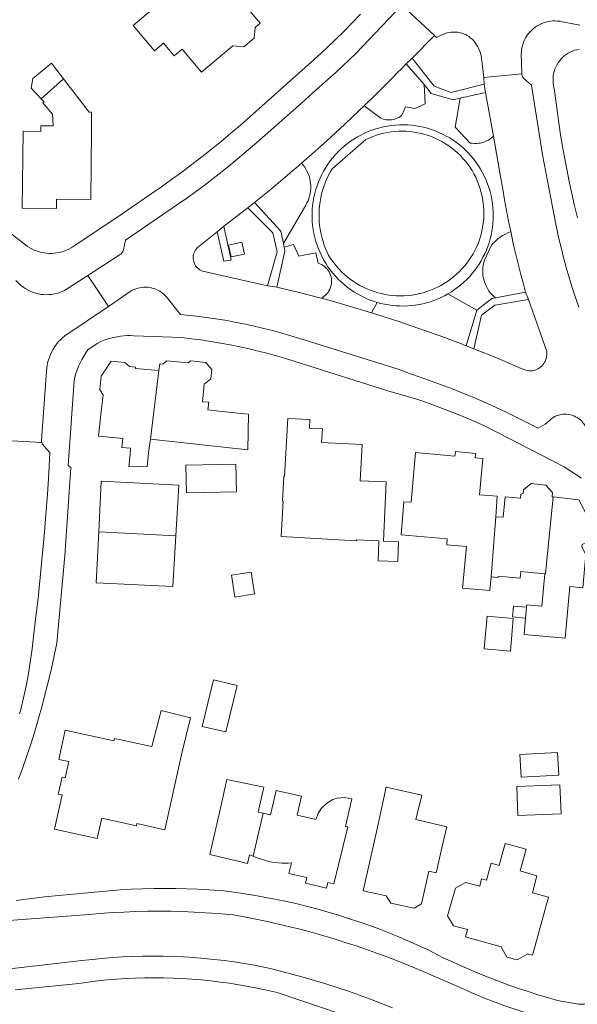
# Model space of a CAD drawing. Header units: metres. Extents: x 89888 to 94270, y 464165 to 468904.
# Tile 107 of 256: x 92088 to 92162, y 466032 to 466162. Entities that reach past the tile are written whole.
import ezdxf

# ---------------------------------------------------------------- set-up
doc = ezdxf.new("R2010")
doc.units = ezdxf.units.M
for name, color, linetype, lineweight in [('B_BEBOUWINGSGRENS_0', 251, 'CONTINUOUS', 13), ('B_TUSSENMUUR_0', 251, 'CONTINUOUS', 13), ('T_CULTUURGRENS_0', 251, 'CONTINUOUS', 13), ('V_WEGGRENS_0', 251, 'CONTINUOUS', 13), ('W_WATERGRENS_0', 251, 'CONTINUOUS', 13)]:
    doc.layers.add(name, color=color, linetype=linetype, lineweight=lineweight)

msp = doc.modelspace()

# ---------------------------------------------------------------- linework, layer by layer
at = {"layer": 'B_BEBOUWINGSGRENS_0'}
for p, q in [((92108.79, 466093.95), (92109.2, 466100.67)), ((92110.2, 466099.63), (92116.83, 466099.79)), ((92153.48, 466082.99), (92150.02, 466083.3)), ((92112.31, 466068.72), (92115.41, 466067.97)), ((92154.36, 466064.97), (92154.54, 466061.97)), ((92159.66, 466060.97), (92153.94, 466060.76)), ((92156.05, 466038.4), (92156.36, 466039.53))]:
    msp.add_line(p, q, dxfattribs=at)
for points in [[(92105.39, 466163.45), (92103.14, 466161.55), (92105.97, 466158.19), (92107.16, 466159.19), (92108.58, 466157.51), (92109.65, 466158.41), (92112.22, 466155.35), (92116.35, 466158.83), (92117.82, 466158.71), (92119.17, 466159.85), (92119.29, 466161.29), (92119.95, 466161.85), (92117.29, 466165.02)], [(92093.94, 466154.45), (92092.35, 466156.53), (92089.87, 466154.52), (92089.66, 466153.24), (92090.98, 466151.81)], [(92097.63, 466147.53), (92097.63, 466150.04), (92097.32, 466150.04), (92093.94, 466154.45)], [(92090.98, 466151.81), (92091.35, 466151.42), (92091.21, 466151.31), (92092.48, 466149.78), (92092.55, 466148.23), (92090.93, 466148.25), (92090.94, 466147.51), (92088.58, 466147.54), (92088.46, 466137.35), (92092.99, 466137.3), (92093, 466138.54), (92097.53, 466138.49), (92097.63, 466147.53)], [(92115.79, 466132.45), (92116.13, 466130.89), (92117.89, 466131.27), (92117.55, 466132.83), (92115.79, 466132.45)], [(92106.56, 466115.85), (92103.47, 466116.13), (92103.48, 466116.28), (92102.69, 466116.36), (92102.03, 466116.9), (92100.24, 466117.09), (92098.93, 466115.11), (92098.74, 466113.33), (92099.16, 466112.58), (92098.93, 466110.44), (92098.58, 466107.16), (92101.78, 466106.82), (92101.65, 466105.66), (92102.82, 466105.55), (92102.74, 466104.7), (92102.57, 466103.09), (92104.99, 466103.12)], [(92117.08, 466110.21), (92114.48, 466110.48), (92113.04, 466110.63), (92113.18, 466111.65), (92112.34, 466111.7), (92112.55, 466114.03), (92113.44, 466114.76), (92113.55, 466115.98), (92112.78, 466116.92), (92110.77, 466117.11), (92110.45, 466116.84), (92107.59, 466117.11), (92107.09, 466116.7), (92106.67, 466116.74), (92106.56, 466115.85)], [(92105.45, 466106.77), (92118.35, 466105.35), (92118.41, 466110.08), (92117.08, 466110.21)], [(92133.47, 466106.03), (92128.1, 466106.33), (92128.21, 466108.12), (92126.51, 466108.22), (92126.57, 466109.34), (92123.64, 466109.5), (92123.21, 466101.83), (92123.11, 466101.84), (92122.92, 466098.54), (92123.02, 466098.54), (92122.76, 466093.85)], [(92104.99, 466103.12), (92105.22, 466105.29), (92105.45, 466106.77)], [(92122.76, 466093.85), (92132.74, 466093.29), (92132.75, 466093.4), (92135.7, 466093.28), (92135.59, 466090.66), (92138.2, 466090.55), (92138.31, 466093.15), (92136.31, 466093.23), (92136.64, 466101.1), (92133.23, 466101.25), (92133.47, 466106.03)], [(92151.18, 466096.48), (92151.37, 466099.2), (92149.03, 466099.36), (92149.45, 466104.18), (92148.46, 466104.27), (92148.51, 466104.86), (92145.82, 466105.1), (92145.77, 466104.51), (92140.54, 466104.97), (92139.96, 466098.39), (92139.01, 466098.47), (92138.63, 466094.09), (92144.75, 466093.55)], [(92116.83, 466099.79), (92116.75, 466103.45), (92110.11, 466103.29), (92110.2, 466099.63)], [(92109.2, 466100.67), (92098.93, 466101.18), (92098.6, 466094.46)], [(92158.77, 466099.12), (92158.65, 466099.13), (92158.7, 466099.7), (92157.79, 466100.68), (92155.86, 466100.86), (92154.85, 466100.05), (92154.8, 466099.54), (92154.51, 466099.46), (92154.46, 466098.94), (92152.41, 466099.13), (92152.17, 466096.41), (92151.18, 466096.48)], [(92155.11, 466083.06), (92154.91, 466080.88), (92160.34, 466080.4), (92160.96, 466087.23), (92162.71, 466087.07), (92163.1, 466091.47), (92162.57, 466092.49), (92162.6, 466092.82), (92163.93, 466093.51), (92164.17, 466096.18), (92163, 466097.11), (92162.16, 466098.73), (92158.77, 466099.12)], [(92098.6, 466094.46), (92098.26, 466087.73), (92108.39, 466087.22), (92108.79, 466093.95)], [(92144.75, 466093.55), (92144.68, 466092.76), (92147.28, 466092.53), (92146.78, 466087.02), (92150.39, 466086.71), (92150.57, 466088.51)], [(92116.63, 466085.84), (92119.23, 466086.25), (92118.78, 466089.14), (92116.18, 466088.73), (92116.63, 466085.84)], [(92150.57, 466088.51), (92151.45, 466088.44), (92151.47, 466088.62), (92154.41, 466088.36), (92154.49, 466089.21), (92157.67, 466088.92)], [(92157.67, 466088.92), (92157.29, 466084.63), (92155.27, 466084.81), (92155.24, 466084.49)], [(92155.24, 466084.49), (92153.52, 466084.64), (92153.39, 466083.21), (92155.11, 466083.06)], [(92150.02, 466083.3), (92149.64, 466078.99), (92153.1, 466078.68), (92153.48, 466082.99)], [(92115.41, 466067.97), (92116.91, 466074.14), (92113.81, 466074.89), (92112.31, 466068.72)], [(92109.58, 466065.18), (92110.73, 466069.83), (92106.86, 466070.83), (92105.62, 466066.05), (92100.68, 466067.13), (92100.61, 466066.82), (92094.17, 466068.23), (92093.32, 466064.34), (92094.64, 466064.05), (92094.17, 466061.9), (92093.73, 466062), (92093.24, 466059.75), (92093.73, 466059.64), (92092.74, 466055.1), (92098.4, 466053.86), (92098.99, 466056.55), (92103.58, 466055.54), (92103.64, 466055.84), (92107.35, 466055.02), (92109.58, 466065.18)], [(92154.54, 466061.97), (92159.52, 466062.27), (92159.34, 466065.26), (92154.36, 466064.97)], [(92120.36, 466057.22), (92119.72, 466057.35), (92120.45, 466060.67), (92115.56, 466061.67), (92114.63, 466057.49), (92113.29, 466051.73), (92117.78, 466050.68), (92118.29, 466050.56), (92118.55, 466051.71), (92119.03, 466051.52)], [(92144.06, 466052.81), (92144.7, 466055.42), (92140.58, 466056.37), (92141.37, 466059.62), (92136.67, 466060.66), (92135.37, 466054.75), (92133.63, 466046.95)], [(92153.94, 466060.76), (92154.09, 466056.93), (92159.81, 466057.15), (92159.66, 466060.97)], [(92119.03, 466051.52), (92119.2, 466051.45), (92119.86, 466051.22), (92120.27, 466051.07), (92120.68, 466050.94), (92121.1, 466050.83), (92121.52, 466050.75), (92121.95, 466050.68), (92122.38, 466050.63), (92122.82, 466050.61), (92123.25, 466050.6), (92123.68, 466050.62), (92124.11, 466050.66), (92123.75, 466049.25), (92126.13, 466048.69), (92125.96, 466047.96), (92128.75, 466047.28), (92128.93, 466048.04), (92129.72, 466047.86), (92131.59, 466055.4), (92131.25, 466055.47), (92132.11, 466059.13), (92131.15, 466059.28), (92130.16, 466059.22), (92129.61, 466059.02), (92128.79, 466058.55), (92128.04, 466057.82), (92127.64, 466057.17), (92127.34, 466056.39), (92124.85, 466056.97), (92125.43, 466059.46), (92122.11, 466060.23), (92121.5, 466057.75), (92121.33, 466057.02), (92120.36, 466057.22)], [(92133.63, 466046.95), (92136.65, 466046.27), (92137.26, 466045.31), (92140.38, 466044.62), (92141.34, 466045.22), (92142.3, 466049.52), (92143.27, 466049.3), (92144.06, 466052.81)], [(92155.19, 466052.47), (92152.4, 466053.22), (92151.62, 466050.31), (92150.55, 466050.6), (92149.94, 466048.35), (92149.3, 466048.53), (92149.04, 466047.56), (92147.17, 466048.06), (92145.83, 466047.31), (92144.8, 466043.64), (92145.59, 466042.29), (92147.41, 466041.8), (92147.15, 466040.84), (92151.9, 466039.53)], [(92156.36, 466039.53), (92158.15, 466046.11), (92156.02, 466046.69), (92156.63, 466048.94), (92154.38, 466049.57), (92155.19, 466052.47)], [(92151.9, 466039.53), (92151.95, 466039.52), (92151.93, 466039.41), (92152.64, 466038.17), (92154.02, 466037.78), (92155.28, 466038.49), (92155.31, 466038.59), (92156.05, 466038.4)]]:
    msp.add_lwpolyline(points, dxfattribs=at)
at = {"layer": 'B_TUSSENMUUR_0'}
for p, q in [((92090.98, 466151.81), (92093.94, 466154.45)), ((92106.56, 466115.85), (92105.45, 466106.77)), ((92151.18, 466096.48), (92150.57, 466088.51)), ((92108.79, 466093.95), (92098.6, 466094.46)), ((92155.11, 466083.06), (92155.24, 466084.49)), ((92119.03, 466051.52), (92120.36, 466057.22))]:
    msp.add_line(p, q, dxfattribs=at)
msp.add_lwpolyline([(92157.67, 466088.92), (92157.77, 466088.91), (92158.77, 466099.12)], dxfattribs=at)
at = {"layer": 'T_CULTUURGRENS_0'}
for p, q in [((92148.67, 466123.85), (92144.84, 466125.99)), ((92135.45, 466124.87), (92134.73, 466123.48))]:
    msp.add_line(p, q, dxfattribs=at)
for points in [[(92133.76, 466150.9), (92135.93, 466149.26), (92136.16, 466149.17), (92136.4, 466149.09), (92136.65, 466149.05), (92136.9, 466149.02), (92137.15, 466149.02), (92137.39, 466149.04), (92137.64, 466149.09), (92137.88, 466149.16), (92138.11, 466149.25), (92138.33, 466149.36), (92138.54, 466149.49), (92138.74, 466149.65), (92139.22, 466150.75), (92140.47, 466150.54), (92141.82, 466151.14), (92141.7, 466153.72)], [(92146.46, 466151.92), (92145.79, 466148.05), (92147.79, 466145.97), (92148.06, 466145.93), (92148.34, 466145.91), (92148.62, 466145.91), (92148.89, 466145.93), (92149.17, 466145.97), (92149.44, 466146.04), (92149.7, 466146.13), (92149.95, 466146.24), (92150.2, 466146.37), (92150.43, 466146.52), (92150.65, 466146.69), (92150.86, 466146.88)], [(92135.45, 466124.87), (92135, 466125.01), (92134.55, 466125.17), (92134.11, 466125.35), (92133.68, 466125.55), (92133.26, 466125.76), (92132.84, 466125.99), (92132.38, 466126.27), (92131.94, 466126.56), (92131.51, 466126.88), (92131.09, 466127.22), (92130.69, 466127.57), (92130.31, 466127.94), (92129.94, 466128.33), (92129.59, 466128.73), (92129.26, 466129.16), (92128.95, 466129.59), (92128.65, 466130.04), (92128.38, 466130.5), (92128.13, 466130.97), (92127.9, 466131.45), (92127.69, 466131.94), (92127.5, 466132.44), (92127.34, 466132.95), (92127.2, 466133.47), (92127.08, 466133.99), (92126.99, 466134.52), (92126.91, 466135.05), (92126.87, 466135.58), (92126.84, 466136.11), (92126.84, 466136.65), (92126.87, 466137.18), (92126.91, 466137.71), (92126.99, 466138.24), (92127.08, 466138.77), (92127.2, 466139.29), (92127.34, 466139.81), (92127.5, 466140.32), (92127.69, 466140.82), (92127.9, 466141.31), (92128.13, 466141.79), (92128.38, 466142.26), (92128.65, 466142.72), (92128.95, 466143.17), (92129.26, 466143.6), (92129.59, 466144.03), (92129.94, 466144.43), (92130.31, 466144.82), (92130.69, 466145.19), (92131.09, 466145.54), (92131.51, 466145.88), (92131.94, 466146.2), (92132.38, 466146.49), (92132.84, 466146.77), (92133.31, 466147.03), (92133.79, 466147.27), (92134.28, 466147.48), (92134.78, 466147.67), (92135.28, 466147.84), (92135.8, 466147.99), (92136.32, 466148.11), (92136.84, 466148.21), (92137.37, 466148.29), (92137.9, 466148.34), (92138.44, 466148.37), (92138.97, 466148.38), (92139.51, 466148.36), (92140.04, 466148.32), (92140.57, 466148.25), (92141.1, 466148.16), (92141.62, 466148.05), (92142.14, 466147.92), (92142.65, 466147.76), (92143.15, 466147.58), (92143.65, 466147.38), (92144.13, 466147.15), (92144.61, 466146.9), (92145.07, 466146.64), (92145.52, 466146.35), (92145.96, 466146.04), (92146.38, 466145.71), (92146.79, 466145.37), (92147.18, 466145.01), (92147.56, 466144.63), (92147.92, 466144.23), (92148.26, 466143.82), (92148.58, 466143.39), (92148.88, 466142.95), (92149.16, 466142.49), (92149.43, 466142.03), (92149.67, 466141.55), (92149.89, 466141.07), (92150.08, 466140.57), (92150.26, 466140.06), (92150.41, 466139.55), (92150.54, 466139.03), (92150.65, 466138.51), (92150.73, 466137.98), (92150.79, 466137.45), (92150.83, 466136.91), (92150.84, 466136.38), (92150.83, 466135.86), (92150.79, 466135.33), (92150.74, 466134.81), (92150.66, 466134.3), (92150.55, 466133.78), (92150.43, 466133.27), (92150.28, 466132.77), (92150.12, 466132.28), (92149.93, 466131.79), (92149.71, 466131.31), (92149.48, 466130.84), (92149.23, 466130.38), (92148.96, 466129.93), (92148.67, 466129.5), (92148.36, 466129.08), (92148.03, 466128.67), (92147.69, 466128.27), (92147.32, 466127.9), (92146.95, 466127.53), (92146.55, 466127.19), (92146.14, 466126.86), (92145.72, 466126.55), (92145.29, 466126.26), (92144.84, 466125.99)], [(92125.46, 466143.31), (92125.67, 466143.05), (92125.87, 466142.78), (92126.04, 466142.5), (92126.19, 466142.2), (92126.32, 466141.9), (92126.44, 466141.59), (92126.53, 466141.27), (92126.59, 466140.94), (92126.64, 466140.61), (92126.66, 466140.28), (92126.66, 466139.95), (92126.63, 466139.61), (92126.58, 466139.28), (92126.51, 466138.96), (92126.42, 466138.64), (92126.31, 466138.33), (92126.17, 466138.03), (92126.01, 466137.73), (92123.04, 466132.67)], [(92153.15, 466134.24), (92152.79, 466134.09), (92152.44, 466133.91), (92152.1, 466133.71), (92151.77, 466133.49), (92151.46, 466133.26), (92151.16, 466133), (92150.88, 466132.73), (92150.61, 466132.45), (92149.69, 466130.44), (92149.6, 466130.13), (92149.52, 466129.82), (92149.48, 466129.49), (92149.46, 466129.17), (92149.45, 466128.85), (92149.48, 466128.52), (92149.52, 466128.2), (92149.59, 466127.88), (92149.68, 466127.57), (92149.79, 466127.27), (92149.93, 466126.97), (92150.08, 466126.69), (92150.26, 466126.41), (92150.45, 466126.15), (92150.66, 466125.91), (92150.89, 466125.68), (92151.13, 466125.46)], [(92123.14, 466132.17), (92124.38, 466132.53), (92125.11, 466130.97), (92127.35, 466131.43), (92127.66, 466130.07), (92127.88, 466129.99), (92128.1, 466129.89), (92128.3, 466129.76), (92128.49, 466129.62), (92128.67, 466129.46), (92128.83, 466129.28), (92128.98, 466129.1), (92129.1, 466128.89), (92129.21, 466128.68), (92129.29, 466128.46), (92129.36, 466128.23), (92129.4, 466127.99), (92129.42, 466127.76), (92129.42, 466127.52), (92129.4, 466127.28), (92129.35, 466127.05), (92129.28, 466126.82), (92129.19, 466126.6), (92129.08, 466126.39), (92128.96, 466126.19), (92128.81, 466126), (92128.64, 466125.83), (92128.46, 466125.67), (92128.27, 466125.53), (92128.07, 466125.41)], [(92144.84, 466125.99), (92144.39, 466125.74), (92143.93, 466125.52), (92143.46, 466125.31), (92142.99, 466125.12), (92142.51, 466124.95), (92142.02, 466124.81), (92141.52, 466124.68), (92141.02, 466124.58), (92140.51, 466124.5), (92140.01, 466124.44), (92139.5, 466124.4), (92138.99, 466124.38), (92138.48, 466124.39), (92137.96, 466124.41), (92137.46, 466124.46), (92136.95, 466124.53), (92136.45, 466124.62), (92135.95, 466124.73), (92135.45, 466124.87)]]:
    msp.add_lwpolyline(points, dxfattribs=at)
at = {"layer": 'V_WEGGRENS_0'}
for p, q in [((92138.72, 466164.21), (92143.04, 466160.21)), ((92140.09, 466157.22), (92143.04, 466160.21)), ((92140.09, 466157.22), (92139.32, 466156.46)), ((92139.32, 466156.46), (92141.7, 466153.72)), ((92154.62, 466155.15), (92149.59, 466154.65)), ((92149.59, 466154.65), (92149.65, 466153.75)), ((92149.65, 466153.75), (92149.82, 466152.68)), ((92146.46, 466151.92), (92149.82, 466152.68)), ((92119.24, 466138.11), (92118.34, 466137.4)), ((92122.72, 466134.3), (92119.24, 466138.11)), ((92115.16, 466134.94), (92118.34, 466137.4)), ((92115.16, 466134.94), (92114.26, 466134.23)), ((92123.04, 466132.67), (92122.72, 466134.3)), ((92123.14, 466132.17), (92123.04, 466132.67)), ((92097.16, 466128.43), (92099.88, 466124.34)), ((92120.94, 466127.04), (92122.19, 466126.9)), ((92155.13, 466126.22), (92151.13, 466125.46)), ((92155.13, 466126.22), (92155.5, 466125.24)), ((92151.04, 466124.48), (92155.5, 466125.24)), ((92148.67, 466123.85), (92147.26, 466119.12)), ((92147.26, 466119.12), (92148.25, 466118.73)), ((92091.05, 466106.3), (92086.31, 466106.59))]:
    msp.add_line(p, q, dxfattribs=at)
for points in [[(92138.72, 466164.21), (92132.62, 466157.82), (92130.04, 466155.37), (92127.39, 466153), (92125.46, 466151.27), (92119.52, 466146.06), (92118.39, 466145.07), (92117.25, 466144.1), (92116.09, 466143.14), (92114.93, 466142.2), (92113.75, 466141.27), (92112.55, 466140.36), (92111.35, 466139.46), (92110.14, 466138.58), (92108.91, 466137.72), (92102.13, 466133.09), (92101.88, 466131.85), (92101.83, 466131.7), (92101.76, 466131.55), (92101.67, 466131.42), (92101.56, 466131.31), (92101.43, 466131.21), (92097.16, 466128.43)], [(92092.03, 466131.36), (92091.69, 466131.39), (92091.36, 466131.43), (92091.02, 466131.49), (92090.7, 466131.58), (92090.37, 466131.68), (92090.06, 466131.8), (92089.75, 466131.94), (92089.46, 466132.1), (92089.17, 466132.28), (92088.89, 466132.48), (92087.36, 466133.68), (92085.05, 466135.68), (92079.66, 466141.11), (92064.44, 466158.05), (92063.01, 466159.7), (92061.56, 466161.33), (92060.1, 466162.95)], [(92133.26, 466163.02), (92132.15, 466161.87), (92131.03, 466160.73), (92129.88, 466159.61), (92128.73, 466158.5), (92127.56, 466157.41), (92117.35, 466148.33), (92116.09, 466147.26), (92114.82, 466146.19), (92113.53, 466145.15), (92112.23, 466144.12), (92110.92, 466143.11), (92109.59, 466142.11), (92108.25, 466141.13), (92106.9, 466140.17), (92105.54, 466139.22), (92100.97, 466136.11), (92095.23, 466132.26), (92094.94, 466132.08), (92094.65, 466131.92), (92094.34, 466131.79), (92094.02, 466131.66), (92093.7, 466131.56), (92093.37, 466131.48), (92093.04, 466131.42), (92092.7, 466131.38), (92092.37, 466131.36), (92092.03, 466131.36)], [(92162.3, 466161.59), (92159.99, 466162.04), (92159.68, 466162.09), (92159.36, 466162.13), (92159.05, 466162.15), (92158.73, 466162.14), (92158.42, 466162.11), (92158.1, 466162.06), (92157.8, 466161.98), (92157.5, 466161.89), (92157.2, 466161.77), (92156.92, 466161.63), (92156.64, 466161.47), (92156.38, 466161.3), (92156.13, 466161.1), (92155.9, 466160.89), (92155.68, 466160.66), (92155.48, 466160.42), (92155.29, 466160.16), (92155.13, 466159.9), (92154.98, 466159.62), (92154.85, 466159.33), (92154.75, 466159.03), (92154.66, 466158.72), (92154.6, 466158.41), (92154.56, 466158.1), (92154.54, 466157.78), (92154.62, 466155.15)], [(92143.04, 466160.21), (92143.34, 466159.93), (92143.95, 466160.24), (92144.2, 466160.36), (92144.46, 466160.47), (92144.72, 466160.55), (92144.99, 466160.61), (92145.26, 466160.65), (92145.54, 466160.67), (92145.82, 466160.67), (92146.09, 466160.65), (92146.37, 466160.6), (92146.63, 466160.53), (92146.9, 466160.45), (92147.15, 466160.34), (92147.4, 466160.22), (92147.63, 466160.07), (92147.8, 466159.92), (92148.04, 466159.71), (92148.25, 466159.49), (92148.45, 466159.25), (92148.63, 466158.99), (92148.79, 466158.72), (92148.93, 466158.44), (92149.05, 466158.15), (92149.15, 466157.86), (92149.23, 466157.55), (92149.28, 466157.25), (92149.59, 466154.65)], [(92161.99, 466136.07), (92161.61, 466137.67), (92161.24, 466139.27), (92160.89, 466140.88), (92160.57, 466142.49), (92160.26, 466144.11), (92159.98, 466145.73), (92159.71, 466147.35), (92159.47, 466148.98), (92159.25, 466150.61), (92159.04, 466152.24), (92158.96, 466152.97), (92158.87, 466153.28), (92158.81, 466153.58), (92158.77, 466153.89), (92158.75, 466154.2), (92158.75, 466154.51), (92158.78, 466154.82), (92158.83, 466155.13), (92158.91, 466155.44), (92159, 466155.73), (92159.12, 466156.02), (92159.26, 466156.3), (92159.42, 466156.57), (92159.6, 466156.82), (92159.8, 466157.06), (92160.02, 466157.29), (92160.25, 466157.5), (92160.5, 466157.69), (92160.76, 466157.86), (92161.04, 466158.01), (92161.32, 466158.14), (92161.61, 466158.25), (92161.91, 466158.33), (92162.22, 466158.4)], [(92149.65, 466153.75), (92145.26, 466152.65), (92143.02, 466153.49), (92140.09, 466157.22)], [(92133.76, 466150.9), (92134.25, 466151.38), (92134.75, 466151.86), (92135.24, 466152.34), (92135.73, 466152.83), (92136.22, 466153.31), (92136.85, 466153.94), (92137.47, 466154.57), (92138.09, 466155.2), (92138.71, 466155.83), (92139.32, 466156.46)], [(92154.62, 466155.15), (92154.63, 466155.01), (92154.67, 466154.87), (92154.72, 466154.74), (92154.79, 466154.62), (92154.88, 466154.52), (92154.98, 466154.42), (92155.91, 466153.62), (92157.38, 466144.39), (92159.13, 466135.21), (92159.21, 466134.81), (92159.5, 466133.47), (92159.81, 466132.13), (92160.15, 466130.8), (92160.51, 466129.47), (92160.89, 466128.15), (92161.3, 466126.84), (92161.73, 466125.53), (92162.18, 466124.23)], [(92141.7, 466153.72), (92142.62, 466152.52), (92145.54, 466151.71), (92146.46, 466151.92)], [(92149.82, 466152.68), (92150.47, 466149.06), (92150.86, 466146.88)], [(92125.46, 466143.31), (92127.15, 466144.79), (92128.83, 466146.29), (92130.49, 466147.81), (92132.13, 466149.35), (92133.76, 466150.9)], [(92150.86, 466146.88), (92151.86, 466141.25), (92152.09, 466139.85), (92152.33, 466138.44), (92152.59, 466137.04), (92152.86, 466135.64), (92153.15, 466134.24)], [(92119.24, 466138.11), (92120.11, 466138.81), (92120.97, 466139.52), (92121.83, 466140.23), (92122.68, 466140.94), (92123.54, 466141.66), (92123.92, 466141.99), (92124.31, 466142.32), (92124.69, 466142.65), (92125.08, 466142.98), (92125.46, 466143.31)], [(92118.34, 466137.4), (92121.66, 466134.06), (92122.23, 466131.55), (92120.94, 466127.04)], [(92114.26, 466134.23), (92115.16, 466130.33), (92116.13, 466130.44), (92115.76, 466132.15), (92115.74, 466132.25), (92115.16, 466134.94)], [(92111.17, 466130.26), (92111.13, 466130.45), (92111.1, 466130.65), (92111.1, 466130.85), (92111.12, 466131.05), (92111.16, 466131.24), (92111.22, 466131.43), (92111.3, 466131.61), (92111.4, 466131.78), (92111.52, 466131.95), (92111.65, 466132.09), (92114.26, 466134.23)], [(92153.15, 466134.24), (92153.34, 466133.35), (92153.54, 466132.46), (92153.75, 466131.58), (92153.96, 466130.69), (92154.18, 466129.8), (92154.36, 466129.09), (92154.55, 466128.37), (92154.74, 466127.65), (92154.93, 466126.94), (92155.13, 466126.22)], [(92122.19, 466126.9), (92123.24, 466131.66), (92123.14, 466132.17)], [(92120.94, 466127.04), (92112.54, 466128.95), (92112.35, 466129), (92112.17, 466129.08), (92111.99, 466129.17), (92111.83, 466129.29), (92111.68, 466129.42), (92111.54, 466129.56), (92111.42, 466129.72), (92111.32, 466129.89), (92111.24, 466130.07), (92111.17, 466130.26)], [(92087.62, 466127.78), (92087.86, 466127.52), (92088.11, 466127.27), (92088.38, 466127.04), (92088.67, 466126.83), (92088.96, 466126.64), (92089.27, 466126.47), (92089.6, 466126.32), (92089.93, 466126.19), (92090.26, 466126.08), (92090.61, 466125.99), (92090.96, 466125.93), (92091.31, 466125.9), (92091.66, 466125.88), (92092.02, 466125.89), (92092.37, 466125.92), (92092.72, 466125.98), (92093.07, 466126.06), (92093.4, 466126.16), (92093.74, 466126.29), (92094.06, 466126.44), (92097.16, 466128.43)], [(92105.4, 466126.83), (92105.12, 466126.86), (92104.85, 466126.88), (92104.57, 466126.88), (92104.3, 466126.85), (92104.03, 466126.81), (92103.76, 466126.74), (92103.5, 466126.66), (92103.24, 466126.55), (92102.99, 466126.43), (92102.76, 466126.29), (92099.88, 466124.34)], [(92105.4, 466126.83), (92105.67, 466126.77), (92105.93, 466126.69), (92106.19, 466126.59), (92106.44, 466126.48), (92106.68, 466126.34), (92106.91, 466126.19), (92107.12, 466126.02), (92107.33, 466125.83), (92107.52, 466125.63), (92107.69, 466125.42), (92109.42, 466123.25), (92110.68, 466123.15), (92111.91, 466123), (92113.14, 466122.84), (92114.37, 466122.65), (92115.59, 466122.45), (92116.81, 466122.22), (92118.03, 466121.97), (92119.24, 466121.71), (92120.45, 466121.42), (92121.65, 466121.12), (92122.85, 466120.79), (92124.04, 466120.45), (92125.22, 466120.09), (92138.36, 466115.97), (92139.41, 466115.56), (92140.9, 466115.06), (92142.38, 466114.54), (92143.86, 466114), (92145.33, 466113.44), (92146.79, 466112.86), (92148.25, 466112.25), (92149.69, 466111.63), (92151.13, 466110.98), (92152.55, 466110.31), (92153.97, 466109.63), (92155.37, 466108.92), (92156.77, 466108.19), (92157.71, 466108.72), (92158.24, 466109.2), (92158.43, 466109.37), (92158.63, 466109.52), (92158.85, 466109.66), (92159.07, 466109.78), (92159.3, 466109.87), (92159.54, 466109.95), (92159.79, 466110.01), (92160.04, 466110.05), (92160.29, 466110.06), (92160.54, 466110.06), (92160.79, 466110.03)], [(92128.07, 466125.41), (92124.98, 466126.22), (92122.19, 466126.9)], [(92134.73, 466123.48), (92133.4, 466123.89), (92132.07, 466124.28), (92130.74, 466124.67), (92129.4, 466125.05), (92128.07, 466125.41)], [(92148.25, 466118.73), (92149.27, 466123.19), (92151.04, 466124.48)], [(92151.13, 466125.46), (92150.64, 466125.37), (92148.67, 466123.85)], [(92155.5, 466125.24), (92157.92, 466118.35), (92157.93, 466118.14), (92157.93, 466117.93), (92157.91, 466117.73), (92157.87, 466117.52), (92157.82, 466117.32), (92157.74, 466117.12), (92157.64, 466116.94), (92157.53, 466116.76), (92157.4, 466116.59), (92157.26, 466116.44)], [(92099.88, 466124.34), (92094.09, 466120.44), (92093.79, 466120.19), (92093.51, 466119.91), (92093.24, 466119.63), (92093, 466119.33), (92092.77, 466119.01), (92092.56, 466118.68), (92092.37, 466118.34), (92092.2, 466117.98), (92092.06, 466117.62), (92091.93, 466117.25), (92091.83, 466116.87), (92091.76, 466116.49), (92091.7, 466116.1), (92091.67, 466115.71), (92091.02, 466106.62), (92091.02, 466106.46), (92091.05, 466106.3)], [(92147.26, 466119.12), (92146.9, 466119.26), (92146.53, 466119.4), (92146.16, 466119.54), (92145.79, 466119.68), (92145.43, 466119.82), (92143.66, 466120.47), (92141.88, 466121.11), (92140.1, 466121.73), (92138.32, 466122.33), (92136.52, 466122.91), (92134.73, 466123.48)], [(92087.99, 466061.72), (92088.55, 466063.26), (92089.08, 466064.8), (92089.59, 466066.35), (92090.07, 466067.9), (92090.54, 466069.47), (92090.63, 466069.77), (92091.09, 466071.42), (92091.52, 466073.07), (92091.93, 466074.73), (92092.32, 466076.39), (92092.69, 466078.06), (92093.04, 466079.73), (92094.09, 466091.35), (92094.9, 466102.99), (92094.54, 466103.27), (92095.33, 466114.49), (92095.44, 466114.98), (92095.58, 466115.46), (92095.74, 466115.94), (92095.93, 466116.41), (92096.13, 466116.87), (92096.36, 466117.31), (92096.61, 466117.75), (92096.88, 466118.18), (92097.16, 466118.59), (92098.1, 466119.26), (92098.49, 466119.48), (92098.89, 466119.67), (92099.31, 466119.84), (92099.73, 466119.99), (92100.16, 466120.12), (92100.59, 466120.23)], [(92100.59, 466120.23), (92101.03, 466120.32), (92101.47, 466120.39), (92101.92, 466120.43), (92102.37, 466120.46), (92102.81, 466120.46), (92103.26, 466120.44), (92109.62, 466120.21), (92110.9, 466120.06), (92112.18, 466119.89), (92113.45, 466119.69), (92114.73, 466119.48), (92115.99, 466119.24), (92117.26, 466118.98), (92118.52, 466118.71), (92119.77, 466118.41), (92121.02, 466118.09), (92122.26, 466117.75), (92123.5, 466117.39), (92124.74, 466117.01), (92136.89, 466113.17), (92140.83, 466112.02), (92142.12, 466111.56), (92143.41, 466111.09), (92144.7, 466110.6), (92145.97, 466110.09), (92147.24, 466109.57), (92148.5, 466109.03), (92149.76, 466108.47), (92160.22, 466103.08), (92162.53, 466101.6)], [(92157.26, 466116.44), (92157.11, 466116.3), (92156.94, 466116.18), (92156.76, 466116.07), (92156.57, 466115.98), (92156.38, 466115.91), (92156.17, 466115.85), (92155.97, 466115.82), (92155.76, 466115.8), (92155.55, 466115.8), (92155.34, 466115.83), (92154.55, 466116.12), (92151.41, 466117.46), (92148.25, 466118.73)], [(92160.79, 466110.03), (92161.04, 466109.98), (92161.28, 466109.92), (92161.52, 466109.83), (92161.75, 466109.72), (92161.97, 466109.6), (92162.17, 466109.46), (92162.37, 466109.3), (92162.55, 466109.12), (92162.72, 466108.93), (92162.87, 466108.73), (92163, 466108.51), (92166.32, 466103.09)], [(92091.05, 466106.3), (92091.13, 466106.1), (92091.26, 466105.92), (92092.13, 466105), (92091.98, 466102.23), (92091.79, 466099.47), (92091.59, 466096.71), (92091.37, 466093.95), (92091.12, 466091.19), (92090.85, 466088.43), (92090.56, 466085.68), (92090.24, 466082.92), (92089.91, 466080.17), (92089.77, 466078.99), (92089.6, 466077.8), (92089.43, 466076.62), (92089.23, 466075.44), (92089.01, 466074.26), (92088.77, 466073.09), (92088.51, 466071.92), (92088.24, 466070.76), (92088.12, 466070.36)], [(92141.31, 466039.53), (92140.92, 466039.71), (92139.63, 466040.29), (92138.32, 466040.84), (92137.01, 466041.37), (92135.7, 466041.89), (92134.37, 466042.38), (92133.03, 466042.84), (92131.69, 466043.29), (92130.34, 466043.72), (92128.99, 466044.12), (92127.62, 466044.5), (92126.25, 466044.86), (92124.88, 466045.2), (92123.5, 466045.51), (92122.12, 466045.8), (92120.73, 466046.07), (92119.34, 466046.32), (92117.94, 466046.54), (92116.54, 466046.75), (92115.13, 466046.93), (92114.64, 466046.97), (92113.18, 466047.07), (92111.72, 466047.15), (92110.26, 466047.2), (92108.79, 466047.23), (92107.33, 466047.24), (92105.87, 466047.23), (92104.41, 466047.19), (92102.94, 466047.14), (92101.48, 466047.05), (92100.02, 466046.95), (92098.57, 466046.82), (92097.11, 466046.67), (92091.4, 466046.14), (92087.68, 466045.67)], [(92133.02, 466039.53), (92132.85, 466039.59), (92131.38, 466040.07), (92129.9, 466040.53), (92128.41, 466040.97), (92126.92, 466041.4), (92125.43, 466041.8), (92123.92, 466042.18), (92122.41, 466042.54), (92120.9, 466042.88), (92119.38, 466043.19), (92117.86, 466043.49), (92116.34, 466043.77), (92115.86, 466043.81), (92114.32, 466043.94), (92112.77, 466044.04), (92111.22, 466044.12), (92109.68, 466044.18), (92108.13, 466044.22), (92106.58, 466044.23), (92105.03, 466044.22), (92103.48, 466044.18), (92101.93, 466044.13), (92100.38, 466044.05), (92098.84, 466043.94), (92097.29, 466043.82), (92086.68, 466042.99)], [(92158.73, 466028.66), (92158.6, 466028.69), (92158.47, 466028.74), (92158.35, 466028.81), (92158.25, 466028.89), (92158.16, 466028.99), (92158.08, 466029.1), (92157.38, 466030.16), (92155.82, 466030.59), (92154.63, 466030.97), (92153.44, 466031.36), (92152.26, 466031.77), (92151.09, 466032.2), (92149.92, 466032.65), (92148.76, 466033.12), (92147.61, 466033.61), (92146.47, 466034.12), (92141.54, 466036.27), (92140.11, 466036.87), (92138.68, 466037.46), (92137.23, 466038.02), (92135.78, 466038.56), (92134.32, 466039.09), (92133.02, 466039.53)], [(92164.16, 466032.31), (92163.92, 466032.2), (92163.68, 466032.11), (92163.43, 466032.03), (92163.18, 466031.97), (92162.92, 466031.94), (92162.66, 466031.92), (92162.4, 466031.92), (92162.14, 466031.94), (92159.34, 466032.43), (92158.04, 466032.8), (92156.75, 466033.18), (92155.47, 466033.59), (92154.19, 466034.01), (92152.92, 466034.45), (92151.65, 466034.92), (92150.39, 466035.4), (92149.14, 466035.9), (92147.9, 466036.41), (92146.66, 466036.95), (92145.43, 466037.51), (92144.21, 466038.08), (92142.2, 466039.12), (92141.31, 466039.53)], [(92085.69, 466036.49), (92096.37, 466037.71), (92097.71, 466037.86), (92099.05, 466037.99), (92100.4, 466038.1), (92101.75, 466038.18), (92103.1, 466038.24), (92104.44, 466038.28), (92105.79, 466038.29), (92107.14, 466038.27), (92108.49, 466038.24), (92109.84, 466038.18), (92111.19, 466038.1), (92112.54, 466037.99), (92113.88, 466037.86), (92115.22, 466037.71), (92116.56, 466037.53), (92117.89, 466037.33), (92119.22, 466037.1), (92119.61, 466037.02), (92121.13, 466036.68), (92122.65, 466036.31), (92124.17, 466035.92), (92125.68, 466035.5), (92127.18, 466035.07), (92128.68, 466034.61), (92130.16, 466034.13), (92131.65, 466033.63), (92133.12, 466033.11), (92134.59, 466032.57), (92136.05, 466032.01), (92137.5, 466031.42)], [(92087.51, 466033.82), (92095.97, 466034.68), (92097.21, 466034.85), (92098.45, 466035), (92099.7, 466035.13), (92100.94, 466035.23), (92102.19, 466035.31), (92103.44, 466035.37), (92104.69, 466035.41), (92105.94, 466035.42), (92107.19, 466035.41), (92108.44, 466035.38), (92109.68, 466035.32), (92110.93, 466035.24), (92112.18, 466035.14), (92113.42, 466035.01), (92114.66, 466034.86), (92115.9, 466034.69), (92117.13, 466034.5), (92118.37, 466034.28), (92119.59, 466034.04), (92120.82, 466033.78), (92122.03, 466033.5), (92122.36, 466033.42), (92130.57, 466030.64)]]:
    msp.add_lwpolyline(points, dxfattribs=at)
at = {"layer": 'W_WATERGRENS_0'}
msp.add_lwpolyline([(92148.17, 466131.3), (92148.41, 466131.75), (92148.63, 466132.2), (92148.82, 466132.66), (92149, 466133.13), (92149.15, 466133.61), (92149.29, 466134.09), (92149.39, 466134.58), (92149.48, 466135.08), (92149.54, 466135.58), (92149.58, 466136.08), (92149.6, 466136.58), (92149.59, 466137.08), (92149.56, 466137.58), (92149.51, 466138.08), (92149.43, 466138.58), (92149.34, 466139.07), (92149.21, 466139.56), (92149.07, 466140.04), (92148.9, 466140.52), (92148.72, 466140.98), (92148.51, 466141.44), (92148.28, 466141.89), (92148.03, 466142.32), (92147.76, 466142.74), (92147.46, 466143.15), (92147.16, 466143.55), (92146.83, 466143.93), (92146.49, 466144.3), (92146.12, 466144.65), (92145.75, 466144.98), (92145.36, 466145.29), (92144.95, 466145.59), (92144.53, 466145.87), (92144.1, 466146.13), (92143.66, 466146.36), (92143.21, 466146.58), (92142.74, 466146.78), (92142.27, 466146.95), (92141.79, 466147.1), (92141.31, 466147.23), (92140.82, 466147.34), (92140.32, 466147.42), (92139.82, 466147.48), (92139.32, 466147.52), (92138.82, 466147.53), (92138.32, 466147.53), (92137.82, 466147.49), (92137.32, 466147.44), (92136.82, 466147.36), (92136.33, 466147.26), (92135.84, 466147.14), (92135.36, 466146.99), (92134.89, 466146.82), (92134.42, 466146.63), (92133.97, 466146.42), (92129.49, 466142.54), (92129.23, 466142.09), (92128.99, 466141.64), (92128.77, 466141.16), (92128.57, 466140.69), (92128.39, 466140.2), (92128.24, 466139.7), (92128.1, 466139.2), (92127.99, 466138.7), (92127.9, 466138.18), (92127.84, 466137.67), (92127.79, 466137.15), (92127.77, 466136.63), (92127.77, 466136.11), (92127.8, 466135.6), (92127.85, 466135.08), (92127.91, 466134.57), (92128.01, 466134.06), (92128.12, 466133.55), (92128.26, 466133.05), (92128.42, 466132.56), (92128.6, 466132.07), (92128.81, 466131.59), (92129.03, 466131.12), (92129.27, 466130.67), (92129.75, 466130.07), (92130.07, 466129.67), (92130.4, 466129.29), (92130.76, 466128.93), (92131.13, 466128.58), (92131.51, 466128.25), (92131.91, 466127.94), (92132.33, 466127.64), (92132.75, 466127.37), (92133.19, 466127.11), (92133.64, 466126.88), (92134.1, 466126.66), (92134.57, 466126.47), (92135.05, 466126.3), (92135.54, 466126.15), (92136.03, 466126.03), (92136.53, 466125.92), (92137.03, 466125.84), (92137.53, 466125.78), (92138.04, 466125.75), (92138.55, 466125.74), (92139.05, 466125.75), (92139.56, 466125.78), (92140.07, 466125.84), (92140.57, 466125.92), (92141.06, 466126.03), (92141.56, 466126.15), (92142.04, 466126.3), (92142.52, 466126.47), (92142.99, 466126.67), (92143.45, 466126.88), (92143.9, 466127.12), (92144.34, 466127.37), (92144.77, 466127.65), (92145.18, 466127.94), (92145.58, 466128.25), (92145.96, 466128.59), (92146.33, 466128.93), (92146.69, 466129.3), (92147.02, 466129.68), (92147.34, 466130.07), (92147.64, 466130.48), (92147.92, 466130.91), (92148.17, 466131.3)], dxfattribs=at)

doc.saveas('drawing.dxf')
